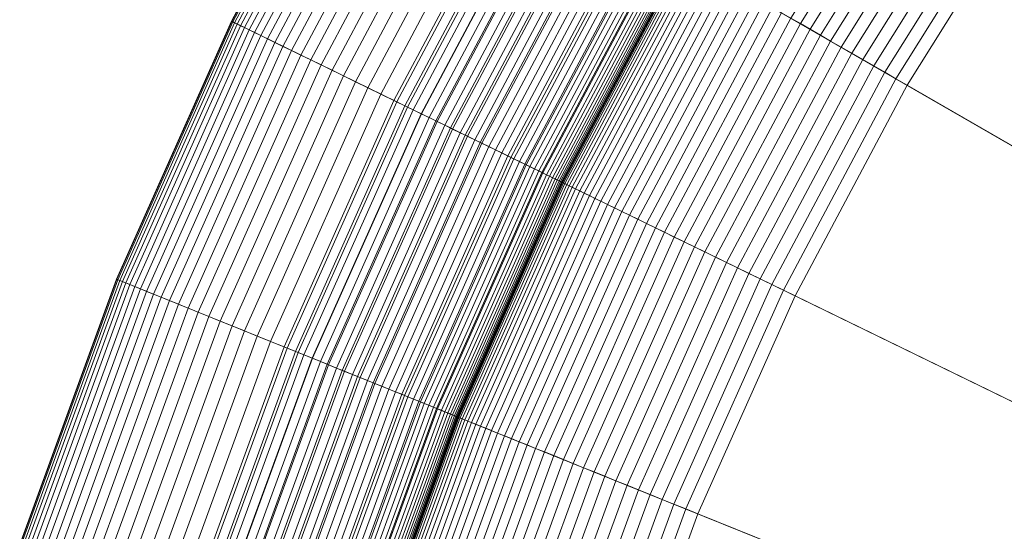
# Model space of a CAD drawing. Header units: millimetres. Extents: x -219 to 220, y -220 to 220.
# Tile 30 of 146: x -209 to -155, y 69 to 96. Entities that reach past the tile are written whole.
import ezdxf

# ---------------------------------------------------------------- set-up
doc = ezdxf.new("R2010")
doc.units = ezdxf.units.MM
doc.layers.add('LUCIDO_1', color=1, linetype='Continuous', lineweight=20, true_color=0xff0000)
doc.layers.add('Nessuna', color=7, linetype='Continuous', lineweight=9)

# ---------------------------------------------------------------- blocks, each defined once
blk = doc.blocks.new('Group-1')
at = {"layer": 'Nessuna', "color": 7, "linetype": 'Continuous', "lineweight": 9, "transparency": 33554687}
for points in [[(-158.188, 123.856, -79.962), (-149.159, 134.616, -79.962), (-37.582, 34.151, -89.301), (-39.875, 31.419, -89.301)], [(-166.445, 112.492, -79.962), (-158.188, 123.856, -79.962), (-39.875, 31.419, -89.301), (-41.971, 28.534, -89.301)], [(-173.888, 100.58, -79.962), (-166.445, 112.492, -79.962), (-41.971, 28.534, -89.301), (-43.862, 25.509, -89.301)], [(-188.354, 92.017), (-181.473, 104.959), (-190.133, 109.959), (-197.342, 96.401)], [(-197.342, 96.401, -60), (-190.133, 109.959, -60), (-190.114, 109.948, -60.943), (-197.322, 96.391, -60.943)], [(-197.342, 96.401), (-190.133, 109.959), (-190.133, 109.959, -60), (-197.342, 96.401, -60)], [(-197.322, 96.391, -60.943), (-190.114, 109.948, -60.943), (-190.056, 109.914, -61.883), (-197.263, 96.362, -61.883)], [(-197.263, 96.362, -61.883), (-190.056, 109.914, -61.883), (-189.96, 109.859, -62.82), (-197.163, 96.313, -62.82)], [(-197.163, 96.313, -62.82), (-189.96, 109.859, -62.82), (-189.826, 109.782, -63.75), (-197.024, 96.245, -63.75)], [(-197.024, 96.245, -63.75), (-189.826, 109.782, -63.75), (-189.654, 109.682, -64.671), (-196.845, 96.158, -64.671)], [(-196.845, 96.158, -64.671), (-189.654, 109.682, -64.671), (-189.445, 109.561, -65.583), (-196.628, 96.052, -65.583)], [(-196.628, 96.052, -65.583), (-189.445, 109.561, -65.583), (-189.199, 109.419, -66.481), (-196.372, 95.927, -66.481)], [(-196.372, 95.927, -66.481), (-189.199, 109.419, -66.481), (-188.916, 109.256, -67.366), (-196.079, 95.784, -67.366)], [(-196.079, 95.784, -67.366), (-188.916, 109.256, -67.366), (-188.597, 109.072, -68.234), (-195.748, 95.623, -68.234)], [(-195.748, 95.623, -68.234), (-188.597, 109.072, -68.234), (-188.244, 108.868, -69.084), (-195.381, 95.444, -69.084)], [(-195.381, 95.444, -69.084), (-188.244, 108.868, -69.084), (-187.856, 108.644, -69.914), (-194.979, 95.248, -69.914)], [(-194.979, 95.248, -69.914), (-187.856, 108.644, -69.914), (-187.434, 108.401, -70.721), (-194.541, 95.034, -70.721)], [(-194.541, 95.034, -70.721), (-187.434, 108.401, -70.721), (-186.981, 108.139, -71.505), (-194.07, 94.805, -71.505)], [(-194.07, 94.805, -71.505), (-186.981, 108.139, -71.505), (-186.495, 107.859, -72.263), (-193.567, 94.559, -72.263)], [(-193.567, 94.559, -72.263), (-186.495, 107.859, -72.263), (-185.98, 107.561, -72.994), (-193.032, 94.298, -72.994)], [(-193.032, 94.298, -72.994), (-185.98, 107.561, -72.994), (-185.435, 107.246, -73.696), (-192.466, 94.022, -73.696)], [(-166.43, 96.274, -58.819), (-159.305, 107.676, -58.819), (-159.802, 108.011, -58.445), (-166.949, 96.574, -58.445)], [(-165.895, 95.965, -59.164), (-158.793, 107.331, -59.164), (-159.305, 107.676, -58.819), (-166.43, 96.274, -58.819)], [(-192.466, 94.022, -73.696), (-185.435, 107.246, -73.696), (-184.862, 106.915, -74.368), (-191.871, 93.732, -74.368)], [(-165.347, 95.649, -59.48), (-158.268, 106.977, -59.48), (-158.793, 107.331, -59.164), (-165.895, 95.965, -59.164)], [(-164.787, 95.325, -59.766), (-157.732, 106.615, -59.766), (-158.268, 106.977, -59.48), (-165.347, 95.649, -59.48)], [(-191.871, 93.732, -74.368), (-184.862, 106.915, -74.368), (-184.262, 106.569, -75.008), (-191.249, 93.429, -75.008)], [(-191.249, 93.429, -75.008), (-184.262, 106.569, -75.008), (-183.637, 106.208, -75.614), (-190.6, 93.112, -75.614)], [(-164.216, 94.995, -60.02), (-157.185, 106.246, -60.02), (-157.732, 106.615, -59.766), (-164.787, 95.325, -59.766)], [(-190.6, 93.112, -75.614), (-183.637, 106.208, -75.614), (-182.987, 105.833, -76.186), (-189.926, 92.783, -76.186)], [(-163.635, 94.66, -60.244), (-156.629, 105.871, -60.244), (-157.185, 106.246, -60.02), (-164.216, 94.995, -60.02)], [(-189.926, 92.783, -76.186), (-182.987, 105.833, -76.186), (-182.315, 105.445, -76.721), (-189.229, 92.443, -76.721)], [(-189.229, 92.443, -76.721), (-182.315, 105.445, -76.721), (-181.622, 105.045, -77.22), (-188.509, 92.092, -77.22)], [(-163.045, 94.32, -60.435), (-156.065, 105.491, -60.435), (-156.629, 105.871, -60.244), (-163.635, 94.66, -60.244)], [(-162.449, 93.975, -60.595), (-155.494, 105.105, -60.595), (-156.065, 105.491, -60.435), (-163.045, 94.32, -60.435)], [(-188.509, 92.092, -77.22), (-181.622, 105.045, -77.22), (-180.91, 104.634, -77.68), (-187.77, 91.732, -77.68)], [(-187.913, 91.802, -0.012), (-181.048, 104.714, -0.012), (-181.473, 104.959), (-188.354, 92.017)], [(-161.846, 93.627, -60.721), (-154.917, 104.716, -60.721), (-155.494, 105.105, -60.595), (-162.449, 93.975, -60.595)], [(-187.473, 91.587, -0.048), (-180.624, 104.469, -0.048), (-181.048, 104.714, -0.012), (-187.913, 91.802, -0.012)], [(-187.77, 91.732, -77.68), (-180.91, 104.634, -77.68), (-180.179, 104.212, -78.101), (-187.012, 91.362, -78.101)], [(-187.036, 91.374, -0.108), (-180.202, 104.225, -0.108), (-180.624, 104.469, -0.048), (-187.473, 91.587, -0.048)], [(-161.239, 93.277, -60.815), (-154.336, 104.324, -60.815), (-154.917, 104.716, -60.721), (-161.846, 93.627, -60.721)], [(-160.629, 92.925, -60.875), (-153.752, 103.93, -60.875), (-154.336, 104.324, -60.815), (-161.239, 93.277, -60.815)], [(-186.601, 91.162, -0.192), (-179.783, 103.983, -0.192), (-180.202, 104.225, -0.108), (-187.036, 91.374, -0.108)], [(-187.012, 91.362, -78.101), (-180.179, 104.212, -78.101), (-179.432, 103.781, -78.482), (-186.236, 90.984, -78.482)], [(-186.171, 90.952, -0.3), (-179.369, 103.744, -0.3), (-179.783, 103.983, -0.192), (-186.601, 91.162, -0.192)], [(-186.236, 90.984, -78.482), (-179.432, 103.781, -78.482), (-178.671, 103.341, -78.822), (-185.446, 90.598, -78.822)], [(-43.862, 25.509, -69.262), (-41.971, 28.534, -69.262), (-153.752, 103.93, -60.875), (-160.629, 92.925, -60.875)], [(-185.745, 90.744, -0.431), (-178.959, 103.507, -0.431), (-179.369, 103.744, -0.3), (-186.171, 90.952, -0.3)], [(-185.326, 90.54, -0.585), (-178.555, 103.274, -0.585), (-178.959, 103.507, -0.431), (-185.745, 90.744, -0.431)], [(-185.446, 90.598, -78.822), (-178.671, 103.341, -78.822), (-177.896, 102.894, -79.12), (-184.642, 90.206, -79.12)], [(-184.915, 90.339, -0.761), (-178.159, 103.045, -0.761), (-178.555, 103.274, -0.585), (-185.326, 90.54, -0.585)], [(-184.512, 90.143, -0.96), (-177.77, 102.821, -0.96), (-178.159, 103.045, -0.761), (-184.915, 90.339, -0.761)], [(-184.642, 90.206, -79.12), (-177.896, 102.894, -79.12), (-177.11, 102.44, -79.375), (-183.826, 89.808, -79.375)], [(-184.118, 89.95, -1.181), (-177.391, 102.602, -1.181), (-177.77, 102.821, -0.96), (-184.512, 90.143, -0.96)], [(-183.734, 89.763, -1.423), (-177.021, 102.388, -1.423), (-177.391, 102.602, -1.181), (-184.118, 89.95, -1.181)], [(-183.826, 89.808, -79.375), (-177.11, 102.44, -79.375), (-176.314, 101.98, -79.587), (-183, 89.406, -79.587)], [(-183.361, 89.581, -1.685), (-176.662, 102.181, -1.685), (-177.021, 102.388, -1.423), (-183.734, 89.763, -1.423)], [(-183, 89.405, -1.968), (-176.314, 101.98, -1.968), (-176.662, 102.181, -1.685), (-183.361, 89.581, -1.685)], [(-182.653, 89.236, -2.27), (-175.979, 101.787, -2.27), (-176.314, 101.98, -1.968), (-183, 89.405, -1.968)], [(-183, 89.406, -79.587), (-176.314, 101.98, -79.587), (-175.511, 101.517, -79.756), (-182.167, 88.999, -79.756)], [(-182.318, 89.073, -2.59), (-175.657, 101.601, -2.59), (-175.979, 101.787, -2.27), (-182.653, 89.236, -2.27)], [(-181.999, 88.917, -2.929), (-175.349, 101.423, -2.929), (-175.657, 101.601, -2.59), (-182.318, 89.073, -2.59)], [(-182.167, 88.999, -79.756), (-175.511, 101.517, -79.756), (-174.702, 101.049, -79.881), (-181.327, 88.589, -79.881)], [(-181.695, 88.769, -3.284), (-175.056, 101.254, -3.284), (-175.349, 101.423, -2.929), (-181.999, 88.917, -2.929)], [(-181.407, 88.628, -3.656), (-174.779, 101.094, -3.656), (-175.056, 101.254, -3.284), (-181.695, 88.769, -3.284)], [(-181.135, 88.496, -4.043), (-174.517, 100.943, -4.043), (-174.779, 101.094, -3.656), (-181.407, 88.628, -3.656)], [(-181.327, 88.589, -79.881), (-174.702, 101.049, -79.881), (-173.888, 100.58, -79.962), (-180.483, 88.177, -79.962)], [(-180.881, 88.372, -4.444), (-174.272, 100.802, -4.444), (-174.517, 100.943, -4.043), (-181.135, 88.496, -4.043)], [(-180.645, 88.257, -4.859), (-174.045, 100.67, -4.859), (-174.272, 100.802, -4.444), (-180.881, 88.372, -4.444)], [(-180.428, 88.151, -5.286), (-173.835, 100.549, -5.286), (-174.045, 100.67, -4.859), (-180.645, 88.257, -4.859)], [(-180.483, 88.177, -79.962), (-173.888, 100.58, -79.962), (-43.862, 25.509, -89.301), (-45.536, 22.36, -89.301)], [(-180.229, 88.054, -5.724), (-173.644, 100.439, -5.724), (-173.835, 100.549, -5.286), (-180.428, 88.151, -5.286)], [(-180.051, 87.967, -6.173), (-173.472, 100.339, -6.173), (-173.644, 100.439, -5.724), (-180.229, 88.054, -5.724)], [(-179.892, 87.889, -6.631), (-173.319, 100.251, -6.631), (-173.472, 100.339, -6.173), (-180.051, 87.967, -6.173)], [(-179.754, 87.822, -7.097), (-173.186, 100.174, -7.097), (-173.319, 100.251, -6.631), (-179.892, 87.889, -6.631)], [(-179.636, 87.764, -7.57), (-173.072, 100.109, -7.57), (-173.186, 100.174, -7.097), (-179.754, 87.822, -7.097)], [(-179.539, 87.717, -8.049), (-172.979, 100.055, -8.049), (-173.072, 100.109, -7.57), (-179.636, 87.764, -7.57)], [(-179.464, 87.681, -8.533), (-172.906, 100.013, -8.533), (-172.979, 100.055, -8.049), (-179.539, 87.717, -8.049)], [(-179.41, 87.654, -9.02), (-172.854, 99.983, -9.02), (-172.906, 100.013, -8.533), (-179.464, 87.681, -8.533)], [(-179.377, 87.638, -9.509), (-172.823, 99.965, -9.509), (-172.854, 99.983, -9.02), (-179.41, 87.654, -9.02)], [(-179.366, 87.633, -10), (-172.813, 99.959, -10), (-172.823, 99.965, -9.509), (-179.377, 87.638, -9.509)], [(-179.366, 87.633, -45.904), (-172.813, 99.959, -45.904), (-172.813, 99.959, -10), (-179.366, 87.633, -10)], [(-179.352, 87.626, -46.611), (-172.798, 99.951, -46.611), (-172.813, 99.959, -45.904), (-179.366, 87.633, -45.904)], [(-179.307, 87.604, -47.317), (-172.755, 99.926, -47.317), (-172.798, 99.951, -46.611), (-179.352, 87.626, -46.611)], [(-179.232, 87.567, -48.019), (-172.683, 99.884, -48.019), (-172.755, 99.926, -47.317), (-179.307, 87.604, -47.317)], [(-179.127, 87.517, -48.716), (-172.582, 99.826, -48.716), (-172.683, 99.884, -48.019), (-179.232, 87.567, -48.019)], [(-178.994, 87.451, -49.408), (-172.453, 99.751, -49.408), (-172.582, 99.826, -48.716), (-179.127, 87.517, -48.716)], [(-178.831, 87.372, -50.091), (-172.296, 99.661, -50.091), (-172.453, 99.751, -49.408), (-178.994, 87.451, -49.408)], [(-178.639, 87.278, -50.765), (-172.112, 99.554, -50.765), (-172.296, 99.661, -50.091), (-178.831, 87.372, -50.091)], [(-178.419, 87.171, -51.429), (-171.9, 99.432, -51.429), (-172.112, 99.554, -50.765), (-178.639, 87.278, -50.765)], [(-178.171, 87.05, -52.08), (-171.661, 99.294, -52.08), (-171.9, 99.432, -51.429), (-178.419, 87.171, -51.429)], [(-177.896, 86.916, -52.717), (-171.396, 99.141, -52.717), (-171.661, 99.294, -52.08), (-178.171, 87.05, -52.08)], [(-177.594, 86.769, -53.339), (-171.105, 98.973, -53.339), (-171.396, 99.141, -52.717), (-177.896, 86.916, -52.717)], [(-177.266, 86.609, -53.945), (-170.789, 98.79, -53.945), (-171.105, 98.973, -53.339), (-177.594, 86.769, -53.339)], [(-176.913, 86.436, -54.533), (-170.448, 98.594, -54.533), (-170.789, 98.79, -53.945), (-177.266, 86.609, -53.945)], [(-176.535, 86.252, -55.102), (-170.084, 98.384, -55.102), (-170.448, 98.594, -54.533), (-176.913, 86.436, -54.533)], [(-176.133, 86.056, -55.65), (-169.698, 98.16, -55.65), (-170.084, 98.384, -55.102), (-176.535, 86.252, -55.102)], [(-175.709, 85.849, -56.176), (-169.289, 97.924, -56.176), (-169.698, 98.16, -55.65), (-176.133, 86.056, -55.65)], [(-175.263, 85.632, -56.68), (-168.859, 97.676, -56.68), (-169.289, 97.924, -56.176), (-175.709, 85.849, -56.176)], [(-174.796, 85.404, -57.16), (-168.409, 97.416, -57.16), (-168.859, 97.676, -56.68), (-175.263, 85.632, -56.68)], [(-174.31, 85.167, -57.615), (-167.94, 97.146, -57.615), (-168.409, 97.416, -57.16), (-174.796, 85.404, -57.16)], [(-173.804, 84.92, -58.043), (-167.453, 96.865, -58.043), (-167.94, 97.146, -57.615), (-174.31, 85.167, -57.615)], [(-173.281, 84.665, -58.445), (-166.949, 96.574, -58.445), (-167.453, 96.865, -58.043), (-173.804, 84.92, -58.043)], [(-194.316, 78.626), (-188.354, 92.017), (-197.342, 96.401), (-203.588, 82.372)], [(-203.588, 82.372, -60), (-197.342, 96.401, -60), (-197.322, 96.391, -60.943), (-203.568, 82.364, -60.943)], [(-203.588, 82.372), (-197.342, 96.401), (-197.342, 96.401, -60), (-203.588, 82.372, -60)], [(-203.568, 82.364, -60.943), (-197.322, 96.391, -60.943), (-197.263, 96.362, -61.883), (-203.506, 82.339, -61.883)], [(-203.506, 82.339, -61.883), (-197.263, 96.362, -61.883), (-197.163, 96.313, -62.82), (-203.403, 82.298, -62.82)], [(-203.403, 82.298, -62.82), (-197.163, 96.313, -62.82), (-197.024, 96.245, -63.75), (-203.259, 82.24, -63.75)], [(-172.742, 84.402, -58.819), (-166.43, 96.274, -58.819), (-166.949, 96.574, -58.445), (-173.281, 84.665, -58.445)], [(-203.259, 82.24, -63.75), (-197.024, 96.245, -63.75), (-196.845, 96.158, -64.671), (-203.075, 82.165, -64.671)], [(-203.075, 82.165, -64.671), (-196.845, 96.158, -64.671), (-196.628, 96.052, -65.583), (-202.851, 82.075, -65.583)], [(-202.851, 82.075, -65.583), (-196.628, 96.052, -65.583), (-196.372, 95.927, -66.481), (-202.587, 81.968, -66.481)], [(-202.587, 81.968, -66.481), (-196.372, 95.927, -66.481), (-196.079, 95.784, -67.366), (-202.285, 81.846, -67.366)], [(-202.285, 81.846, -67.366), (-196.079, 95.784, -67.366), (-195.748, 95.623, -68.234), (-201.944, 81.708, -68.234)], [(-172.187, 84.131, -59.164), (-165.895, 95.965, -59.164), (-166.43, 96.274, -58.819), (-172.742, 84.402, -58.819)], [(-171.618, 83.854, -59.48), (-165.347, 95.649, -59.48), (-165.895, 95.965, -59.164), (-172.187, 84.131, -59.164)], [(-201.944, 81.708, -68.234), (-195.748, 95.623, -68.234), (-195.381, 95.444, -69.084), (-201.565, 81.555, -69.084)], [(-201.565, 81.555, -69.084), (-195.381, 95.444, -69.084), (-194.979, 95.248, -69.914), (-201.15, 81.387, -69.914)], [(-201.15, 81.387, -69.914), (-194.979, 95.248, -69.914), (-194.541, 95.034, -70.721), (-200.699, 81.205, -70.721)], [(-171.037, 83.571, -59.766), (-164.787, 95.325, -59.766), (-165.347, 95.649, -59.48), (-171.618, 83.854, -59.48)], [(-170.444, 83.281, -60.02), (-164.216, 94.995, -60.02), (-164.787, 95.325, -59.766), (-171.037, 83.571, -59.766)], [(-200.699, 81.205, -70.721), (-194.541, 95.034, -70.721), (-194.07, 94.805, -71.505), (-200.213, 81.009, -71.505)], [(-200.213, 81.009, -71.505), (-194.07, 94.805, -71.505), (-193.567, 94.559, -72.263), (-199.693, 80.799, -72.263)], [(-169.841, 82.987, -60.244), (-163.635, 94.66, -60.244), (-164.216, 94.995, -60.02), (-170.444, 83.281, -60.02)], [(-199.693, 80.799, -72.263), (-193.567, 94.559, -72.263), (-193.032, 94.298, -72.994), (-199.141, 80.576, -72.994)], [(-199.141, 80.576, -72.994), (-193.032, 94.298, -72.994), (-192.466, 94.022, -73.696), (-198.558, 80.34, -73.696)], [(-169.229, 82.689, -60.435), (-163.045, 94.32, -60.435), (-163.635, 94.66, -60.244), (-169.841, 82.987, -60.244)], [(-168.61, 82.387, -60.595), (-162.449, 93.975, -60.595), (-163.045, 94.32, -60.435), (-169.229, 82.689, -60.435)], [(-198.558, 80.34, -73.696), (-192.466, 94.022, -73.696), (-191.871, 93.732, -74.368), (-197.944, 80.092, -74.368)], [(-197.944, 80.092, -74.368), (-191.871, 93.732, -74.368), (-191.249, 93.429, -75.008), (-197.302, 79.833, -75.008)], [(-167.985, 82.082, -60.721), (-161.846, 93.627, -60.721), (-162.449, 93.975, -60.595), (-168.61, 82.387, -60.595)], [(-167.355, 81.775, -60.815), (-161.239, 93.277, -60.815), (-161.846, 93.627, -60.721), (-167.985, 82.082, -60.721)], [(-197.302, 79.833, -75.008), (-191.249, 93.429, -75.008), (-190.6, 93.112, -75.614), (-196.633, 79.562, -75.614)], [(-196.633, 79.562, -75.614), (-190.6, 93.112, -75.614), (-189.926, 92.783, -76.186), (-195.938, 79.281, -76.186)], [(-166.722, 81.466, -60.875), (-160.629, 92.925, -60.875), (-161.239, 93.277, -60.815), (-167.355, 81.775, -60.815)], [(-195.938, 79.281, -76.186), (-189.926, 92.783, -76.186), (-189.229, 92.443, -76.721), (-195.218, 78.991, -76.721)], [(-45.536, 22.36, -69.262), (-43.862, 25.509, -69.262), (-160.629, 92.925, -60.875), (-166.722, 81.466, -60.875)], [(-195.218, 78.991, -76.721), (-189.229, 92.443, -76.721), (-188.509, 92.092, -77.22), (-194.476, 78.691, -77.22)], [(-194.476, 78.691, -77.22), (-188.509, 92.092, -77.22), (-187.77, 91.732, -77.68), (-193.713, 78.383, -77.68)], [(-193.861, 78.442, -0.012), (-187.913, 91.802, -0.012), (-188.354, 92.017), (-194.316, 78.626)], [(-193.407, 78.259, -0.048), (-187.473, 91.587, -0.048), (-187.913, 91.802, -0.012), (-193.861, 78.442, -0.012)], [(-193.713, 78.383, -77.68), (-187.77, 91.732, -77.68), (-187.012, 91.362, -78.101), (-192.931, 78.067, -78.101)], [(-192.956, 78.077, -0.108), (-187.036, 91.374, -0.108), (-187.473, 91.587, -0.048), (-193.407, 78.259, -0.048)], [(-192.507, 77.895, -0.192), (-186.601, 91.162, -0.192), (-187.036, 91.374, -0.108), (-192.956, 78.077, -0.108)], [(-192.931, 78.067, -78.101), (-187.012, 91.362, -78.101), (-186.236, 90.984, -78.482), (-192.131, 77.743, -78.482)], [(-192.063, 77.716, -0.3), (-186.171, 90.952, -0.3), (-186.601, 91.162, -0.192), (-192.507, 77.895, -0.192)], [(-192.131, 77.743, -78.482), (-186.236, 90.984, -78.482), (-185.446, 90.598, -78.822), (-191.316, 77.414, -78.822)], [(-191.625, 77.539, -0.431), (-185.745, 90.744, -0.431), (-186.171, 90.952, -0.3), (-192.063, 77.716, -0.3)], [(-191.193, 77.364, -0.585), (-185.326, 90.54, -0.585), (-185.745, 90.744, -0.431), (-191.625, 77.539, -0.431)], [(-191.316, 77.414, -78.822), (-185.446, 90.598, -78.822), (-184.642, 90.206, -79.12), (-190.486, 77.079, -79.12)], [(-190.768, 77.193, -0.761), (-184.915, 90.339, -0.761), (-185.326, 90.54, -0.585), (-191.193, 77.364, -0.585)], [(-190.352, 77.025, -0.96), (-184.512, 90.143, -0.96), (-184.915, 90.339, -0.761), (-190.768, 77.193, -0.761)], [(-190.486, 77.079, -79.12), (-184.642, 90.206, -79.12), (-183.826, 89.808, -79.375), (-189.645, 76.739, -79.375)], [(-189.946, 76.86, -1.181), (-184.118, 89.95, -1.181), (-184.512, 90.143, -0.96), (-190.352, 77.025, -0.96)], [(-189.55, 76.7, -1.423), (-183.734, 89.763, -1.423), (-184.118, 89.95, -1.181), (-189.946, 76.86, -1.181)], [(-189.645, 76.739, -79.375), (-183.826, 89.808, -79.375), (-183, 89.406, -79.587), (-188.793, 76.395, -79.587)], [(-189.165, 76.545, -1.685), (-183.361, 89.581, -1.685), (-183.734, 89.763, -1.423), (-189.55, 76.7, -1.423)], [(-188.793, 76.395, -1.968), (-183, 89.405, -1.968), (-183.361, 89.581, -1.685), (-189.165, 76.545, -1.685)], [(-188.793, 76.395, -79.587), (-183, 89.406, -79.587), (-182.167, 88.999, -79.756), (-187.933, 76.047, -79.756)], [(-188.434, 76.25, -2.27), (-182.653, 89.236, -2.27), (-183, 89.405, -1.968), (-188.793, 76.395, -1.968)], [(-188.09, 76.111, -2.59), (-182.318, 89.073, -2.59), (-182.653, 89.236, -2.27), (-188.434, 76.25, -2.27)], [(-187.76, 75.977, -2.929), (-181.999, 88.917, -2.929), (-182.318, 89.073, -2.59), (-188.09, 76.111, -2.59)], [(-187.933, 76.047, -79.756), (-182.167, 88.999, -79.756), (-181.327, 88.589, -79.881), (-187.067, 75.697, -79.881)], [(-187.446, 75.851, -3.284), (-181.695, 88.769, -3.284), (-181.999, 88.917, -2.929), (-187.76, 75.977, -2.929)], [(-187.149, 75.731, -3.656), (-181.407, 88.628, -3.656), (-181.695, 88.769, -3.284), (-187.446, 75.851, -3.284)], [(-186.869, 75.617, -4.043), (-181.135, 88.496, -4.043), (-181.407, 88.628, -3.656), (-187.149, 75.731, -3.656)], [(-187.067, 75.697, -79.881), (-181.327, 88.589, -79.881), (-180.483, 88.177, -79.962), (-186.196, 75.345, -79.962)], [(-186.607, 75.512, -4.444), (-180.881, 88.372, -4.444), (-181.135, 88.496, -4.043), (-186.869, 75.617, -4.043)], [(-186.364, 75.413, -4.859), (-180.645, 88.257, -4.859), (-180.881, 88.372, -4.444), (-186.607, 75.512, -4.444)], [(-186.139, 75.323, -5.286), (-180.428, 88.151, -5.286), (-180.645, 88.257, -4.859), (-186.364, 75.413, -4.859)], [(-186.196, 75.345, -79.962), (-180.483, 88.177, -79.962), (-45.536, 22.36, -89.301), (-46.987, 19.101, -89.301)], [(-185.935, 75.24, -5.724), (-180.229, 88.054, -5.724), (-180.428, 88.151, -5.286), (-186.139, 75.323, -5.286)], [(-185.75, 75.165, -6.173), (-180.051, 87.967, -6.173), (-180.229, 88.054, -5.724), (-185.935, 75.24, -5.724)], [(-185.586, 75.099, -6.631), (-179.892, 87.889, -6.631), (-180.051, 87.967, -6.173), (-185.75, 75.165, -6.173)], [(-185.444, 75.042, -7.097), (-179.754, 87.822, -7.097), (-179.892, 87.889, -6.631), (-185.586, 75.099, -6.631)], [(-185.322, 74.992, -7.57), (-179.636, 87.764, -7.57), (-179.754, 87.822, -7.097), (-185.444, 75.042, -7.097)], [(-185.223, 74.952, -8.049), (-179.539, 87.717, -8.049), (-179.636, 87.764, -7.57), (-185.322, 74.992, -7.57)], [(-185.145, 74.921, -8.533), (-179.464, 87.681, -8.533), (-179.539, 87.717, -8.049), (-185.223, 74.952, -8.049)], [(-185.089, 74.898, -9.02), (-179.41, 87.654, -9.02), (-179.464, 87.681, -8.533), (-185.145, 74.921, -8.533)], [(-185.056, 74.885, -9.509), (-179.377, 87.638, -9.509), (-179.41, 87.654, -9.02), (-185.089, 74.898, -9.02)], [(-185.044, 74.88, -10), (-179.366, 87.633, -10), (-179.377, 87.638, -9.509), (-185.056, 74.885, -9.509)], [(-185.044, 74.88, -45.904), (-179.366, 87.633, -45.904), (-179.366, 87.633, -10), (-185.044, 74.88, -10)], [(-185.029, 74.874, -46.611), (-179.352, 87.626, -46.611), (-179.366, 87.633, -45.904), (-185.044, 74.88, -45.904)], [(-184.983, 74.855, -47.317), (-179.307, 87.604, -47.317), (-179.352, 87.626, -46.611), (-185.029, 74.874, -46.611)], [(-184.906, 74.824, -48.019), (-179.232, 87.567, -48.019), (-179.307, 87.604, -47.317), (-184.983, 74.855, -47.317)], [(-184.798, 74.781, -48.716), (-179.127, 87.517, -48.716), (-179.232, 87.567, -48.019), (-184.906, 74.824, -48.019)], [(-184.66, 74.725, -49.408), (-178.994, 87.451, -49.408), (-179.127, 87.517, -48.716), (-184.798, 74.781, -48.716)], [(-184.492, 74.657, -50.091), (-178.831, 87.372, -50.091), (-178.994, 87.451, -49.408), (-184.66, 74.725, -49.408)], [(-184.294, 74.577, -50.765), (-178.639, 87.278, -50.765), (-178.831, 87.372, -50.091), (-184.492, 74.657, -50.091)], [(-184.067, 74.485, -51.429), (-178.419, 87.171, -51.429), (-178.639, 87.278, -50.765), (-184.294, 74.577, -50.765)], [(-183.811, 74.382, -52.08), (-178.171, 87.05, -52.08), (-178.419, 87.171, -51.429), (-184.067, 74.485, -51.429)], [(-183.527, 74.267, -52.717), (-177.896, 86.916, -52.717), (-178.171, 87.05, -52.08), (-183.811, 74.382, -52.08)], [(-183.216, 74.141, -53.339), (-177.594, 86.769, -53.339), (-177.896, 86.916, -52.717), (-183.527, 74.267, -52.717)], [(-182.877, 74.005, -53.945), (-177.266, 86.609, -53.945), (-177.594, 86.769, -53.339), (-183.216, 74.141, -53.339)], [(-182.513, 73.857, -54.533), (-176.913, 86.436, -54.533), (-177.266, 86.609, -53.945), (-182.877, 74.005, -53.945)], [(-182.123, 73.7, -55.102), (-176.535, 86.252, -55.102), (-176.913, 86.436, -54.533), (-182.513, 73.857, -54.533)], [(-181.709, 73.533, -55.65), (-176.133, 86.056, -55.65), (-176.535, 86.252, -55.102), (-182.123, 73.7, -55.102)], [(-181.272, 73.356, -56.176), (-175.709, 85.849, -56.176), (-176.133, 86.056, -55.65), (-181.709, 73.533, -55.65)], [(-180.812, 73.17, -56.68), (-175.263, 85.632, -56.68), (-175.709, 85.849, -56.176), (-181.272, 73.356, -56.176)], [(-180.33, 72.975, -57.16), (-174.796, 85.404, -57.16), (-175.263, 85.632, -56.68), (-180.812, 73.17, -56.68)], [(-179.828, 72.773, -57.615), (-174.31, 85.167, -57.615), (-174.796, 85.404, -57.16), (-180.33, 72.975, -57.16)], [(-179.306, 72.562, -58.043), (-173.804, 84.92, -58.043), (-174.31, 85.167, -57.615), (-179.828, 72.773, -57.615)], [(-178.767, 72.344, -58.445), (-173.281, 84.665, -58.445), (-173.804, 84.92, -58.043), (-179.306, 72.562, -58.043)], [(-178.21, 72.119, -58.819), (-172.742, 84.402, -58.819), (-173.281, 84.665, -58.445), (-178.767, 72.344, -58.445)], [(-177.638, 71.888, -59.164), (-172.187, 84.131, -59.164), (-172.742, 84.402, -58.819), (-178.21, 72.119, -58.819)], [(-177.052, 71.651, -59.48), (-171.618, 83.854, -59.48), (-172.187, 84.131, -59.164), (-177.638, 71.888, -59.164)], [(-176.452, 71.409, -59.766), (-171.037, 83.571, -59.766), (-171.618, 83.854, -59.48), (-177.052, 71.651, -59.48)], [(-175.84, 71.161, -60.02), (-170.444, 83.281, -60.02), (-171.037, 83.571, -59.766), (-176.452, 71.409, -59.766)], [(-175.218, 70.91, -60.244), (-169.841, 82.987, -60.244), (-170.444, 83.281, -60.02), (-175.84, 71.161, -60.02)], [(-174.587, 70.655, -60.435), (-169.229, 82.689, -60.435), (-169.841, 82.987, -60.244), (-175.218, 70.91, -60.244)], [(-199.33, 64.852), (-194.316, 78.626), (-203.588, 82.372), (-208.84, 67.943)], [(-208.84, 67.943, -60), (-203.588, 82.372, -60), (-203.568, 82.364, -60.943), (-208.819, 67.936, -60.943)], [(-208.84, 67.943), (-203.588, 82.372), (-203.588, 82.372, -60), (-208.84, 67.943, -60)], [(-173.948, 70.397, -60.595), (-168.61, 82.387, -60.595), (-169.229, 82.689, -60.435), (-174.587, 70.655, -60.435)], [(-173.303, 70.136, -60.721), (-167.985, 82.082, -60.721), (-168.61, 82.387, -60.595), (-173.948, 70.397, -60.595)], [(-208.819, 67.936, -60.943), (-203.568, 82.364, -60.943), (-203.506, 82.339, -61.883), (-208.756, 67.915, -61.883)], [(-208.756, 67.915, -61.883), (-203.506, 82.339, -61.883), (-203.403, 82.298, -62.82), (-208.65, 67.881, -62.82)], [(-208.65, 67.881, -62.82), (-203.403, 82.298, -62.82), (-203.259, 82.24, -63.75), (-208.503, 67.833, -63.75)], [(-208.503, 67.833, -63.75), (-203.259, 82.24, -63.75), (-203.075, 82.165, -64.671), (-208.314, 67.772, -64.671)], [(-208.314, 67.772, -64.671), (-203.075, 82.165, -64.671), (-202.851, 82.075, -65.583), (-208.084, 67.697, -65.583)], [(-208.084, 67.697, -65.583), (-202.851, 82.075, -65.583), (-202.587, 81.968, -66.481), (-207.814, 67.609, -66.481)], [(-207.814, 67.609, -66.481), (-202.587, 81.968, -66.481), (-202.285, 81.846, -67.366), (-207.503, 67.508, -67.366)], [(-207.503, 67.508, -67.366), (-202.285, 81.846, -67.366), (-201.944, 81.708, -68.234), (-207.153, 67.395, -68.234)], [(-172.653, 69.874, -60.815), (-167.355, 81.775, -60.815), (-167.985, 82.082, -60.721), (-173.303, 70.136, -60.721)], [(-207.153, 67.395, -68.234), (-201.944, 81.708, -68.234), (-201.565, 81.555, -69.084), (-206.765, 67.268, -69.084)], [(-206.765, 67.268, -69.084), (-201.565, 81.555, -69.084), (-201.15, 81.387, -69.914), (-206.339, 67.13, -69.914)], [(-206.339, 67.13, -69.914), (-201.15, 81.387, -69.914), (-200.699, 81.205, -70.721), (-205.876, 66.98, -70.721)], [(-172, 69.61, -60.875), (-166.722, 81.466, -60.875), (-167.355, 81.775, -60.815), (-172.653, 69.874, -60.815)], [(-46.987, 19.101, -69.262), (-45.536, 22.36, -69.262), (-166.722, 81.466, -60.875), (-172, 69.61, -60.875)], [(-205.876, 66.98, -70.721), (-200.699, 81.205, -70.721), (-200.213, 81.009, -71.505), (-205.378, 66.818, -71.505)], [(-205.378, 66.818, -71.505), (-200.213, 81.009, -71.505), (-199.693, 80.799, -72.263), (-204.845, 66.645, -72.263)], [(-204.845, 66.645, -72.263), (-199.693, 80.799, -72.263), (-199.141, 80.576, -72.994), (-204.279, 66.461, -72.994)], [(-204.279, 66.461, -72.994), (-199.141, 80.576, -72.994), (-198.558, 80.34, -73.696), (-203.68, 66.266, -73.696)], [(-203.68, 66.266, -73.696), (-198.558, 80.34, -73.696), (-197.944, 80.092, -74.368), (-203.051, 66.062, -74.368)], [(-203.051, 66.062, -74.368), (-197.944, 80.092, -74.368), (-197.302, 79.833, -75.008), (-202.392, 65.848, -75.008)], [(-202.392, 65.848, -75.008), (-197.302, 79.833, -75.008), (-196.633, 79.562, -75.614), (-201.706, 65.624, -75.614)], [(-201.706, 65.624, -75.614), (-196.633, 79.562, -75.614), (-195.938, 79.281, -76.186), (-200.993, 65.393, -76.186)], [(-200.993, 65.393, -76.186), (-195.938, 79.281, -76.186), (-195.218, 78.991, -76.721), (-200.255, 65.153, -76.721)], [(-200.255, 65.153, -76.721), (-195.218, 78.991, -76.721), (-194.476, 78.691, -77.22), (-199.494, 64.906, -77.22)], [(-199.494, 64.906, -77.22), (-194.476, 78.691, -77.22), (-193.713, 78.383, -77.68), (-198.711, 64.651, -77.68)], [(-198.863, 64.701, -0.012), (-193.861, 78.442, -0.012), (-194.316, 78.626), (-199.33, 64.852)], [(-198.397, 64.55, -0.048), (-193.407, 78.259, -0.048), (-193.861, 78.442, -0.012), (-198.863, 64.701, -0.012)], [(-198.711, 64.651, -77.68), (-193.713, 78.383, -77.68), (-192.931, 78.067, -78.101), (-197.909, 64.391, -78.101)], [(-197.934, 64.399, -0.108), (-192.956, 78.077, -0.108), (-193.407, 78.259, -0.048), (-198.397, 64.55, -0.048)], [(-197.474, 64.25, -0.192), (-192.507, 77.895, -0.192), (-192.956, 78.077, -0.108), (-197.934, 64.399, -0.108)], [(-197.909, 64.391, -78.101), (-192.931, 78.067, -78.101), (-192.131, 77.743, -78.482), (-197.088, 64.124, -78.482)], [(-197.019, 64.102, -0.3), (-192.063, 77.716, -0.3), (-192.507, 77.895, -0.192), (-197.474, 64.25, -0.192)], [(-197.088, 64.124, -78.482), (-192.131, 77.743, -78.482), (-191.316, 77.414, -78.822), (-196.252, 63.852, -78.822)], [(-196.569, 63.955, -0.431), (-191.625, 77.539, -0.431), (-192.063, 77.716, -0.3), (-197.019, 64.102, -0.3)], [(-196.126, 63.811, -0.585), (-191.193, 77.364, -0.585), (-191.625, 77.539, -0.431), (-196.569, 63.955, -0.431)], [(-196.252, 63.852, -78.822), (-191.316, 77.414, -78.822), (-190.486, 77.079, -79.12), (-195.401, 63.576, -79.12)], [(-195.69, 63.67, -0.761), (-190.768, 77.193, -0.761), (-191.193, 77.364, -0.585), (-196.126, 63.811, -0.585)], [(-195.263, 63.531, -0.96), (-190.352, 77.025, -0.96), (-190.768, 77.193, -0.761), (-195.69, 63.67, -0.761)], [(-195.401, 63.576, -79.12), (-190.486, 77.079, -79.12), (-189.645, 76.739, -79.375), (-194.538, 63.296, -79.375)], [(-194.846, 63.396, -1.181), (-189.946, 76.86, -1.181), (-190.352, 77.025, -0.96), (-195.263, 63.531, -0.96)], [(-194.44, 63.264, -1.423), (-189.55, 76.7, -1.423), (-189.946, 76.86, -1.181), (-194.846, 63.396, -1.181)], [(-194.538, 63.296, -79.375), (-189.645, 76.739, -79.375), (-188.793, 76.395, -79.587), (-193.664, 63.012, -79.587)], [(-194.046, 63.136, -1.685), (-189.165, 76.545, -1.685), (-189.55, 76.7, -1.423), (-194.44, 63.264, -1.423)], [(-193.664, 63.012, -1.968), (-188.793, 76.395, -1.968), (-189.165, 76.545, -1.685), (-194.046, 63.136, -1.685)], [(-193.296, 62.892, -2.27), (-188.434, 76.25, -2.27), (-188.793, 76.395, -1.968), (-193.664, 63.012, -1.968)], [(-193.664, 63.012, -79.587), (-188.793, 76.395, -79.587), (-187.933, 76.047, -79.756), (-192.782, 62.725, -79.756)], [(-192.943, 62.777, -2.59), (-188.09, 76.111, -2.59), (-188.434, 76.25, -2.27), (-193.296, 62.892, -2.27)], [(-192.605, 62.667, -2.929), (-187.76, 75.977, -2.929), (-188.09, 76.111, -2.59), (-192.943, 62.777, -2.59)], [(-192.782, 62.725, -79.756), (-187.933, 76.047, -79.756), (-187.067, 75.697, -79.881), (-191.893, 62.436, -79.881)], [(-192.283, 62.563, -3.284), (-187.446, 75.851, -3.284), (-187.76, 75.977, -2.929), (-192.605, 62.667, -2.929)], [(-191.978, 62.464, -3.656), (-187.149, 75.731, -3.656), (-187.446, 75.851, -3.284), (-192.283, 62.563, -3.284)], [(-191.691, 62.37, -4.043), (-186.869, 75.617, -4.043), (-187.149, 75.731, -3.656), (-191.978, 62.464, -3.656)], [(-191.893, 62.436, -79.881), (-187.067, 75.697, -79.881), (-186.196, 75.345, -79.962), (-191, 62.146, -79.962)], [(-191.422, 62.283, -4.444), (-186.607, 75.512, -4.444), (-186.869, 75.617, -4.043), (-191.691, 62.37, -4.043)], [(-191.172, 62.202, -4.859), (-186.364, 75.413, -4.859), (-186.607, 75.512, -4.444), (-191.422, 62.283, -4.444)], [(-190.942, 62.127, -5.286), (-186.139, 75.323, -5.286), (-186.364, 75.413, -4.859), (-191.172, 62.202, -4.859)], [(-191, 62.146, -79.962), (-186.196, 75.345, -79.962), (-46.987, 19.101, -89.301), (-48.207, 15.75, -89.301)], [(-190.732, 62.059, -5.724), (-185.935, 75.24, -5.724), (-186.139, 75.323, -5.286), (-190.942, 62.127, -5.286)], [(-190.543, 61.998, -6.173), (-185.75, 75.165, -6.173), (-185.935, 75.24, -5.724), (-190.732, 62.059, -5.724)], [(-190.375, 61.943, -6.631), (-185.586, 75.099, -6.631), (-185.75, 75.165, -6.173), (-190.543, 61.998, -6.173)], [(-190.229, 61.895, -7.097), (-185.444, 75.042, -7.097), (-185.586, 75.099, -6.631), (-190.375, 61.943, -6.631)], [(-190.104, 61.855, -7.57), (-185.322, 74.992, -7.57), (-185.444, 75.042, -7.097), (-190.229, 61.895, -7.097)], [(-190.002, 61.822, -8.049), (-185.223, 74.952, -8.049), (-185.322, 74.992, -7.57), (-190.104, 61.855, -7.57)], [(-189.922, 61.796, -8.533), (-185.145, 74.921, -8.533), (-185.223, 74.952, -8.049), (-190.002, 61.822, -8.049)], [(-189.865, 61.777, -9.02), (-185.089, 74.898, -9.02), (-185.145, 74.921, -8.533), (-189.922, 61.796, -8.533)], [(-189.83, 61.766, -9.509), (-185.056, 74.885, -9.509), (-185.089, 74.898, -9.02), (-189.865, 61.777, -9.02)], [(-189.819, 61.762, -10), (-185.044, 74.88, -10), (-185.056, 74.885, -9.509), (-189.83, 61.766, -9.509)], [(-189.819, 61.762, -45.904), (-185.044, 74.88, -45.904), (-185.044, 74.88, -10), (-189.819, 61.762, -10)], [(-189.803, 61.757, -46.611), (-185.029, 74.874, -46.611), (-185.044, 74.88, -45.904), (-189.819, 61.762, -45.904)], [(-189.756, 61.742, -47.317), (-184.983, 74.855, -47.317), (-185.029, 74.874, -46.611), (-189.803, 61.757, -46.611)], [(-189.677, 61.716, -48.019), (-184.906, 74.824, -48.019), (-184.983, 74.855, -47.317), (-189.756, 61.742, -47.317)], [(-189.566, 61.68, -48.716), (-184.798, 74.781, -48.716), (-184.906, 74.824, -48.019), (-189.677, 61.716, -48.019)], [(-189.424, 61.634, -49.408), (-184.66, 74.725, -49.408), (-184.798, 74.781, -48.716), (-189.566, 61.68, -48.716)], [(-189.252, 61.578, -50.091), (-184.492, 74.657, -50.091), (-184.66, 74.725, -49.408), (-189.424, 61.634, -49.408)], [(-189.049, 61.512, -50.765), (-184.294, 74.577, -50.765), (-184.492, 74.657, -50.091), (-189.252, 61.578, -50.091)], [(-188.816, 61.436, -51.429), (-184.067, 74.485, -51.429), (-184.294, 74.577, -50.765), (-189.049, 61.512, -50.765)], [(-188.554, 61.351, -52.08), (-183.811, 74.382, -52.08), (-184.067, 74.485, -51.429), (-188.816, 61.436, -51.429)], [(-188.263, 61.257, -52.717), (-183.527, 74.267, -52.717), (-183.811, 74.382, -52.08), (-188.554, 61.351, -52.08)], [(-187.943, 61.153, -53.339), (-183.216, 74.141, -53.339), (-183.527, 74.267, -52.717), (-188.263, 61.257, -52.717)], [(-187.596, 61.04, -53.945), (-182.877, 74.005, -53.945), (-183.216, 74.141, -53.339), (-187.943, 61.153, -53.339)], [(-187.222, 60.919, -54.533), (-182.513, 73.857, -54.533), (-182.877, 74.005, -53.945), (-187.596, 61.04, -53.945)], [(-186.823, 60.789, -55.102), (-182.123, 73.7, -55.102), (-182.513, 73.857, -54.533), (-187.222, 60.919, -54.533)], [(-186.398, 60.651, -55.65), (-181.709, 73.533, -55.65), (-182.123, 73.7, -55.102), (-186.823, 60.789, -55.102)], [(-185.949, 60.505, -56.176), (-181.272, 73.356, -56.176), (-181.709, 73.533, -55.65), (-186.398, 60.651, -55.65)], [(-185.477, 60.352, -56.68), (-180.812, 73.17, -56.68), (-181.272, 73.356, -56.176), (-185.949, 60.505, -56.176)], [(-184.983, 60.191, -57.16), (-180.33, 72.975, -57.16), (-180.812, 73.17, -56.68), (-185.477, 60.352, -56.68)], [(-184.468, 60.024, -57.615), (-179.828, 72.773, -57.615), (-180.33, 72.975, -57.16), (-184.983, 60.191, -57.16)], [(-183.933, 59.85, -58.043), (-179.306, 72.562, -58.043), (-179.828, 72.773, -57.615), (-184.468, 60.024, -57.615)], [(-183.38, 59.67, -58.445), (-178.767, 72.344, -58.445), (-179.306, 72.562, -58.043), (-183.933, 59.85, -58.043)], [(-182.809, 59.485, -58.819), (-178.21, 72.119, -58.819), (-178.767, 72.344, -58.445), (-183.38, 59.67, -58.445)], [(-182.222, 59.294, -59.164), (-177.638, 71.888, -59.164), (-178.21, 72.119, -58.819), (-182.809, 59.485, -58.819)], [(-181.62, 59.098, -59.48), (-177.052, 71.651, -59.48), (-177.638, 71.888, -59.164), (-182.222, 59.294, -59.164)], [(-181.005, 58.898, -59.766), (-176.452, 71.409, -59.766), (-177.052, 71.651, -59.48), (-181.62, 59.098, -59.48)], [(-180.378, 58.695, -60.02), (-175.84, 71.161, -60.02), (-176.452, 71.409, -59.766), (-181.005, 58.898, -59.766)], [(-179.74, 58.487, -60.244), (-175.218, 70.91, -60.244), (-175.84, 71.161, -60.02), (-180.378, 58.695, -60.02)], [(-179.092, 58.277, -60.435), (-174.587, 70.655, -60.435), (-175.218, 70.91, -60.244), (-179.74, 58.487, -60.244)], [(-178.437, 58.064, -60.595), (-173.948, 70.397, -60.595), (-174.587, 70.655, -60.435), (-179.092, 58.277, -60.435)], [(-177.775, 57.849, -60.721), (-173.303, 70.136, -60.721), (-173.948, 70.397, -60.595), (-178.437, 58.064, -60.595)], [(-177.109, 57.633, -60.815), (-172.653, 69.874, -60.815), (-173.303, 70.136, -60.721), (-177.775, 57.849, -60.721)], [(-176.439, 57.415, -60.875), (-172, 69.61, -60.875), (-172.653, 69.874, -60.815), (-177.109, 57.633, -60.815)], [(-48.207, 15.75, -69.262), (-46.987, 19.101, -69.262), (-172, 69.61, -60.875), (-176.439, 57.415, -60.875)]]:
    blk.add_3dface(points, dxfattribs=at)

msp = doc.modelspace()

# ---------------------------------------------------------------- block references
at = {"layer": 'LUCIDO_1', "color": 7, "transparency": 33554687}
msp.add_blockref('Group-1', (0, 0), dxfattribs=at)

doc.saveas('drawing.dxf')
